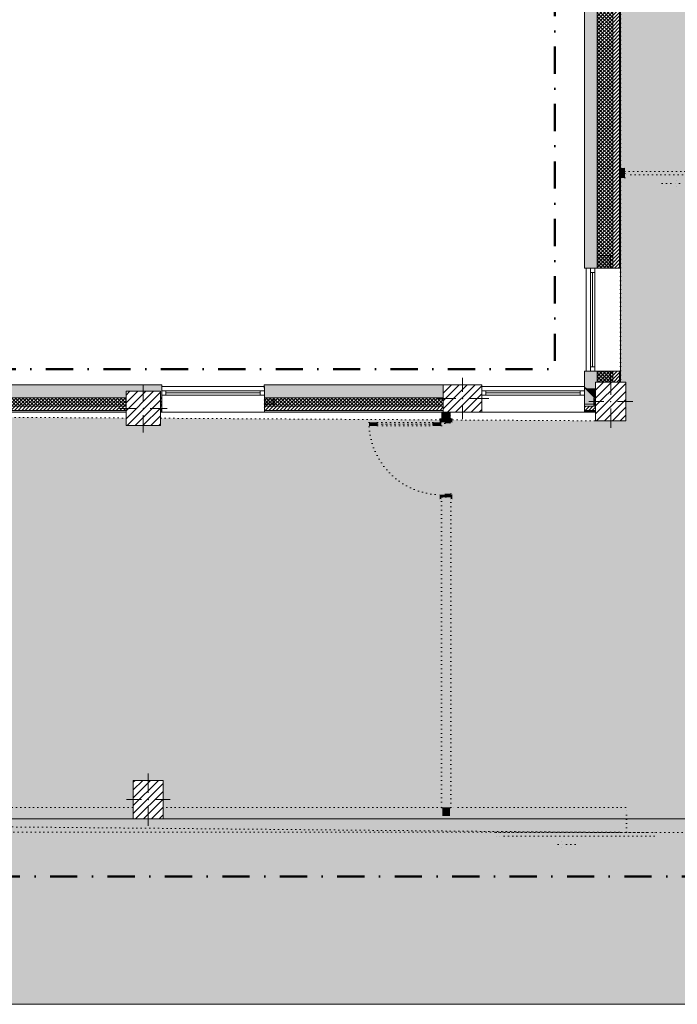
# Model space of a CAD drawing. Header units: millimetres. Extents: x -30280 to 19093, y -19247 to 4746.
# Tile 12 of 41: x -8694 to -1017, y -19247 to -7759. Entities that reach past the tile are written whole.
import ezdxf

# ---------------------------------------------------------------- set-up
doc = ezdxf.new("R2010")
doc.units = ezdxf.units.MM
doc.header["$MEASUREMENT"] = 0
for name, pattern in [('Punteado_1', [50, 0, -50]), ('Punto & Rayas', [670.277762, 317.5, -176.388889, 0, -176.388874]), ('Wipeout_Contour', [1000, 0, -1000])]:
    doc.linetypes.add(name, pattern=pattern)
for name, color, linetype, lineweight, true_color in [('01_2D_Ambit_Pluma_Nº__242', 7, 'Continuous', 50, 0xfb0013), ('12_FAÇ_Façana_Pluma_Nº__102', 7, 'Continuous', 5, 0xcccccc), ('12_FAÇ_Façana_Pluma_Nº__174', 7, 'Continuous', 13, 0xe4ad2c), ('12_FAÇ_Façana_Pluma_Nº__176', 7, 'Continuous', 15, 0x93a0c6), ('14_PAV_Paviment existent_Pluma_Nº__197', 7, 'Continuous', 0, 0xffe68e)]:
    doc.layers.add(name, color=color, linetype=linetype, lineweight=lineweight, true_color=true_color)
for name, color, linetype in [('10_ESTR_Pilars', 7, 'Continuous'), ('12_FAÇ_Façana', 7, 'Continuous'), ('14_PAV_Paviment existent', 7, 'Continuous'), ('Demolido_07_CR_Cel Ras', 7, 'Continuous'), ('Demolido_08_Envans', 7, 'Continuous'), ('Demolido_Puertas Archicad', 7, 'Continuous'), ('Ventanas Archicad', 7, 'Continuous')]:
    doc.layers.add(name, color=color, linetype=linetype)
for name, color, linetype, lineweight in [('10_ESTR_Pilars_Pluma_Nº__20', 1, 'Continuous', 5), ('10_ESTR_Pilars_Pluma_Nº__28', 7, 'Continuous', 20), ('10_ESTR_Pilars_Pluma_Nº__42', 8, 'Continuous', 25), ('12_FAÇ_Façana_Pluma_Nº__1', 7, 'Continuous', 5), ('12_FAÇ_Façana_Pluma_Nº__2', 8, 'Continuous', 5), ('12_FAÇ_Façana_Pluma_Nº__7', 7, 'Continuous', 5), ('14_PAV_Paviment existent_Pluma_Nº__89', 7, 'Continuous', 5), ('Demolido_07_CR_Cel Ras_Pluma_Nº__1', 7, 'Continuous', 5), ('Demolido_07_CR_Cel Ras_Pluma_Nº__100', 2, 'Continuous', 5), ('Demolido_08_Envans_Pluma_Nº__1', 7, 'Continuous', 5), ('Demolido_08_Envans_Pluma_Nº__100', 2, 'Continuous', 5), ('Demolido_Puertas Archicad_Pluma_Nº__1', 7, 'Continuous', 5), ('Demolido_Puertas Archicad_Pluma_Nº__100', 2, 'Continuous', 5), ('Ventanas Archicad_Pluma_Nº__1', 7, 'Continuous', 5), ('Ventanas Archicad_Pluma_Nº__7', 7, 'Continuous', 5)]:
    doc.layers.add(name, color=color, linetype=linetype, lineweight=lineweight)
pattern_1 = [(45, (0, 0), (-21.213203, 21.213203), [])]
pattern_2 = [(45, (0, 0), (-21.213203, 21.213203), []), (135, (0, 0), (21.213203, 21.213203), [])]
pattern_3 = [(0, (0, 0), (0, 75), [0, -75])]
pattern_4 = [(45, (0, 0), (-45.96194, 45.96194), [])]

# ---------------------------------------------------------------- blocks, each defined once
blk = doc.blocks.new('Forjado_2_1', base_point=(6679, -19247))
at = {"layer": '14_PAV_Paviment existent_Pluma_Nº__197', "linetype": 'Continuous', "lineweight": 0, "true_color": 0x3f3923}
blk.add_hatch(color=39, dxfattribs=at).paths.add_polyline_path([(6679, -19247), (6679, -17084), (-28039, -17084), (-28051, -19247)])
at = {"layer": '14_PAV_Paviment existent_Pluma_Nº__89', "color": 7, "linetype": 'Continuous', "lineweight": 5, "flags": 128}
blk.add_lwpolyline([(6679, -19247), (-28051, -19247), (-28039, -17084), (6679, -17084)], close=True, dxfattribs=at)
blk = doc.blocks.new('Forjado_3_1', base_point=(-28092, -1194))
at = {"layer": 'Demolido_07_CR_Cel Ras_Pluma_Nº__100', "linetype": 'Continuous', "lineweight": 0, "true_color": 0x3f3f00}
blk.add_hatch(color=48, dxfattribs=at).paths.add_polyline_path([(-28092, -1194), (-1681, -1194), (-1681, -12339), (-1971, -12439), (-18764, -12339), (-18764, -17084), (-1670, -17244), (5829, -17239), (5829, -16789), (6429, -16799), (6429, -12439), (6179, -12439), (6062, -1190), (7254, -1194), (7254, 3863), (-28092, 3863)])
at = {"layer": 'Demolido_07_CR_Cel Ras_Pluma_Nº__1', "color": 7, "linetype": 'Punteado_1', "lineweight": 5, "flags": 128}
blk.add_lwpolyline([(-28092, -1194), (-1681, -1194), (-1681, -12339), (-1971, -12439), (-18764, -12339), (-18764, -17084), (-1670, -17244), (5829, -17239), (5829, -16789), (6429, -16799), (6429, -12439), (6179, -12439), (6062, -1190), (7254, -1194), (7254, 3863), (-28092, 3863)], close=True, dxfattribs=at)
blk = doc.blocks.new('Muro_1_1', base_point=(-1681, -1194))
at = {"layer": '12_FAÇ_Façana_Pluma_Nº__102', "linetype": 'Continuous', "lineweight": 0, "true_color": 0xe5e5e5}
blk.add_hatch(color=254, dxfattribs=at).paths.add_polyline_path([(-2101, -1639), (-2101, -10659), (-1951, -10659), (-1951, -7439), (-1971, -7439), (-1971, -6989), (-1951, -6989), (-1951, -1639)])
at = {"layer": '12_FAÇ_Façana_Pluma_Nº__174', "linetype": 'Continuous', "lineweight": 13, "true_color": 0xe4ad2c}
h = blk.add_hatch(dxfattribs=at)
h.set_pattern_fill('SATE_Aislamiento_0001', color=42, style=0, pattern_type=2)
h.set_pattern_definition(pattern_2)
h.paths.add_polyline_path([(-1951, -6989), (-1771, -6989), (-1771, -1639), (-1951, -1639)])
h = blk.add_hatch(dxfattribs=at)
h.set_pattern_fill('SATE_Aislamiento_0001', color=42, style=0, pattern_type=2)
h.set_pattern_definition(pattern_2)
h.paths.add_polyline_path([(-1951, -10659), (-1771, -10659), (-1771, -7439), (-1951, -7439)])
at = {"layer": '12_FAÇ_Façana_Pluma_Nº__176', "linetype": 'Continuous', "lineweight": 0, "true_color": 0x495063}
for points in [[(-1691, -1639), (-1691, -6989), (-1681, -6989), (-1681, -1639)], [(-1691, -10659), (-1681, -10659), (-1681, -7439), (-1691, -7439)]]:
    blk.add_hatch(color=251, dxfattribs=at).paths.add_polyline_path(points)
at = {"layer": '12_FAÇ_Façana_Pluma_Nº__2', "linetype": 'Continuous', "lineweight": 5}
h = blk.add_hatch(dxfattribs=at)
h.set_pattern_fill('Ceramic_0001', color=8, style=0, pattern_type=2)
h.set_pattern_definition(pattern_1)
h.paths.add_polyline_path([(-1771, -1639), (-1771, -6989), (-1691, -6989), (-1691, -1639)])
h = blk.add_hatch(dxfattribs=at)
h.set_pattern_fill('Ceramic_0001', color=8, style=0, pattern_type=2)
h.set_pattern_definition(pattern_1)
h.paths.add_polyline_path([(-1771, -10659), (-1691, -10659), (-1691, -7439), (-1771, -7439)])
at = {"layer": '12_FAÇ_Façana_Pluma_Nº__7', "color": 7, "linetype": 'Continuous', "lineweight": 5}
for p, q in [((-1951, -1639), (-1951, -6989)), ((-1771, -6989), (-1771, -1639)), ((-1691, -6989), (-1691, -1639)), ((-1951, -7439), (-1951, -10659)), ((-1771, -10659), (-1771, -7439)), ((-1691, -10659), (-1691, -7439))]:
    blk.add_line(p, q, dxfattribs=at)
at = {"layer": '12_FAÇ_Façana_Pluma_Nº__7', "color": 7, "linetype": 'Continuous', "lineweight": 5, "flags": 128}
for points in [[(-2101, -1639), (-2101, -10659)], [(-1681, -6989), (-1681, -1639)], [(-1681, -10659), (-1681, -7439)], [(-2101, -10659), (-2071, -10659)], [(-1951, -10659), (-1921, -10659)]]:
    blk.add_lwpolyline(points, dxfattribs=at)
blk = doc.blocks.new('Ventana Vertical Multi-Faja 27')
at = {"layer": 'Ventanas Archicad_Pluma_Nº__1', "color": 7, "linetype": 'Continuous', "lineweight": 5}
for p, q in [((-600, 50), (600, 50)), ((-600, 0), (-550, 0)), ((-550, 0), (-550, -50)), ((-550, 0), (550, 0)), ((550, -50), (550, 0)), ((550, 0), (600, 0)), ((-550, -50), (-600, -50)), ((-550, -25), (550, -25)), ((550, -50), (-550, -50)), ((600, -50), (550, -50)), ((-600, -180), (-600, -155)), ((600, -180), (600, -155)), ((-600, -250), (600, -250))]:
    blk.add_line(p, q, dxfattribs=at)
at = {"layer": 'Ventanas Archicad_Pluma_Nº__7', "color": 7, "linetype": 'Continuous', "lineweight": 5}
for p, q in [((-600, 50), (-600, 30)), ((-600, 30), (-600, 0)), ((-600, 30), (-600, 0)), ((-600, 0), (-600, -50)), ((-600, 0), (-600, -50)), ((-600, 0), (-600, -50)), ((-600, 0), (-600, -50)), ((600, 50), (600, 30)), ((600, 30), (600, 0)), ((600, 30), (600, 0)), ((600, 0), (600, -50)), ((600, 0), (600, -50)), ((600, 0), (600, -50)), ((600, 0), (600, -50)), ((-600, -50), (-600, -80)), ((-600, -50), (-600, -80)), ((-600, -80), (-600, -155)), ((-600, -80), (-600, -155)), ((600, -50), (600, -80)), ((600, -50), (600, -80)), ((600, -80), (600, -155)), ((600, -80), (600, -155)), ((-600, -180), (-600, -230)), ((600, -180), (600, -230)), ((-600, -230), (-600, -250)), ((600, -230), (600, -250))]:
    blk.add_line(p, q, dxfattribs=at)
blk = doc.blocks.new('Muro_2_1', base_point=(-1681, -12339))
at = {"layer": '12_FAÇ_Façana', "linetype": 'Continuous', "lineweight": 0, "true_color": 0x000000}
h = blk.add_hatch(dxfattribs=at)
h.set_pattern_fill('Yeso_0001', color=18, style=0, pattern_type=2)
h.set_pattern_definition(pattern_3)
h.paths.add_polyline_path([(-3301, -12269), (-3301, -12244), (-3411, -12244), (-3411, -12269)])
h = blk.add_hatch(dxfattribs=at)
h.set_pattern_fill('Yeso_0001', color=18, style=0, pattern_type=2)
h.set_pattern_definition(pattern_3)
h.paths.add_polyline_path([(-2101, -12269), (-1991, -12269), (-1991, -12244), (-2101, -12244)])
at = {"layer": '12_FAÇ_Façana_Pluma_Nº__102', "linetype": 'Continuous', "lineweight": 0, "true_color": 0xe5e5e5}
for points in [[(-3411, -12169), (-3411, -12244), (-3301, -12244), (-3301, -12059)], [(-1991, -12169), (-2101, -12059), (-2101, -12244), (-1991, -12244)]]:
    blk.add_hatch(color=254, dxfattribs=at).paths.add_polyline_path(points)
at = {"layer": '12_FAÇ_Façana_Pluma_Nº__174', "linetype": 'Continuous', "lineweight": 13, "true_color": 0xe4ad2c}
h = blk.add_hatch(dxfattribs=at)
h.set_pattern_fill('SATE_Aislamiento_0001', color=42, style=0, pattern_type=2)
h.set_pattern_definition(pattern_2)
h.paths.add_polyline_path([(-1991, -12169), (-1991, -12244), (-1991, -12269), (-1971, -12269), (-1971, -12169)])
at = {"layer": '12_FAÇ_Façana_Pluma_Nº__176', "linetype": 'Continuous', "lineweight": 0, "true_color": 0x495063}
blk.add_hatch(color=251, dxfattribs=at).paths.add_polyline_path([(-2101, -12339), (-1971, -12339), (-1971, -12319), (-2101, -12319)])
at = {"layer": '12_FAÇ_Façana_Pluma_Nº__2', "linetype": 'Continuous', "lineweight": 5}
h = blk.add_hatch(dxfattribs=at)
h.set_pattern_fill('Ceramic_0001', color=8, style=0, pattern_type=2)
h.set_pattern_definition(pattern_1)
h.paths.add_polyline_path([(-2101, -12269), (-2101, -12319), (-1971, -12319), (-1971, -12269)])
at = {"layer": '12_FAÇ_Façana_Pluma_Nº__1', "color": 7, "linetype": 'Continuous', "lineweight": 5}
for p, q in [((-3411, -12244), (-3411, -12269)), ((-3301, -12244), (-3411, -12244)), ((-3411, -12269), (-3301, -12269)), ((-3301, -12269), (-3301, -12244)), ((-2101, -12269), (-2101, -12244)), ((-2101, -12244), (-1991, -12244)), ((-1991, -12269), (-2101, -12269)), ((-1991, -12244), (-1991, -12269))]:
    blk.add_line(p, q, dxfattribs=at)
at = {"layer": '12_FAÇ_Façana_Pluma_Nº__7', "color": 7, "linetype": 'Continuous', "lineweight": 5}
for p, q in [((-3301, -12039), (-3301, -12059)), ((-3301, -12059), (-3301, -12089)), ((-3301, -12059), (-3301, -12089)), ((-2101, -12039), (-2101, -12059)), ((-2101, -12059), (-2101, -12089)), ((-2101, -12059), (-2101, -12089)), ((-3411, -12169), (-3411, -12244)), ((-3301, -12089), (-3301, -12139)), ((-3301, -12089), (-3301, -12139)), ((-3301, -12139), (-3301, -12169)), ((-3301, -12139), (-3301, -12169)), ((-3301, -12169), (-3301, -12244)), ((-3301, -12169), (-3301, -12244)), ((-2101, -12089), (-2101, -12139)), ((-2101, -12089), (-2101, -12139)), ((-2101, -12139), (-2101, -12169)), ((-2101, -12139), (-2101, -12169)), ((-2101, -12169), (-2101, -12244)), ((-2101, -12169), (-2101, -12244)), ((-1991, -12169), (-1971, -12169)), ((-1991, -12169), (-1991, -12244)), ((-3301, -12269), (-3301, -12319)), ((-2101, -12269), (-2101, -12319)), ((-1991, -12269), (-1971, -12269)), ((-3301, -12319), (-3301, -12339)), ((-2101, -12319), (-1971, -12319)), ((-2101, -12319), (-2101, -12339))]:
    blk.add_line(p, q, dxfattribs=at)
at = {"layer": '12_FAÇ_Façana_Pluma_Nº__7', "color": 7, "linetype": 'Continuous', "lineweight": 5, "flags": 128}
blk.add_lwpolyline([(-2101, -12339), (-1971, -12339)], dxfattribs=at)
at = {"layer": 'Ventanas Archicad', "color": 253, "linetype": 'Continuous', "lineweight": 5, "true_color": 0xa4a4a6, "zscale": 1000}
blk.add_blockref('Ventana Vertical Multi-Faja 27', (-2701, -12089), dxfattribs=at)
blk = doc.blocks.new('Muro_18_1', base_point=(-1681, -11859))
at = {"layer": '12_FAÇ_Façana_Pluma_Nº__102', "linetype": 'Continuous', "lineweight": 0, "true_color": 0xe5e5e5}
for points in [[(-2101, -11859), (-2101, -12039), (-2073, -12059), (-1971, -12059), (-1971, -11989), (-1951, -11989), (-1951, -11859)], [(-2073, -12059), (-2101, -12039), (-2101, -12059)], [(-2073, -12059), (-2101, -12059), (-1991, -12169), (-1971, -12169), (-1971, -12132)], [(-2073, -12059), (-1971, -12132), (-1971, -12059)]]:
    blk.add_hatch(color=254, dxfattribs=at).paths.add_polyline_path(points)
at = {"layer": '12_FAÇ_Façana_Pluma_Nº__174', "linetype": 'Continuous', "lineweight": 13, "true_color": 0xe4ad2c}
h = blk.add_hatch(dxfattribs=at)
h.set_pattern_fill('SATE_Aislamiento_0001', color=42, style=0, pattern_type=2)
h.set_pattern_definition(pattern_2)
h.paths.add_polyline_path([(-1951, -11859), (-1951, -11989), (-1771, -11989), (-1771, -11859)])
at = {"layer": '12_FAÇ_Façana_Pluma_Nº__176', "linetype": 'Continuous', "lineweight": 0, "true_color": 0x495063}
blk.add_hatch(color=251, dxfattribs=at).paths.add_polyline_path([(-1691, -11989), (-1681, -11989), (-1681, -11859), (-1691, -11859)])
at = {"layer": '12_FAÇ_Façana_Pluma_Nº__2', "linetype": 'Continuous', "lineweight": 5}
h = blk.add_hatch(dxfattribs=at)
h.set_pattern_fill('Ceramic_0001', color=8, style=0, pattern_type=2)
h.set_pattern_definition(pattern_1)
h.paths.add_polyline_path([(-1771, -11989), (-1691, -11989), (-1691, -11859), (-1771, -11859)])
at = {"layer": '12_FAÇ_Façana_Pluma_Nº__7', "color": 7, "linetype": 'Continuous', "lineweight": 5}
for p, q in [((-1951, -11859), (-1951, -11989)), ((-1771, -11989), (-1771, -11859)), ((-1691, -11989), (-1691, -11859)), ((-1991, -12169), (-1971, -12169))]:
    blk.add_line(p, q, dxfattribs=at)
at = {"layer": '12_FAÇ_Façana_Pluma_Nº__7', "color": 7, "linetype": 'Continuous', "lineweight": 5, "flags": 128}
for points in [[(-2101, -11859), (-2101, -12039)], [(-2101, -11859), (-2071, -11859)], [(-1951, -11859), (-1921, -11859)], [(-1681, -11989), (-1681, -11859)]]:
    blk.add_lwpolyline(points, dxfattribs=at)
blk = doc.blocks.new('Ventana Vertical Multi-Faja 27_6')
at = {"layer": 'Ventanas Archicad_Pluma_Nº__1', "color": 7, "linetype": 'Continuous', "lineweight": 5}
for p, q in [((-600, 50), (600, 50)), ((-600, 0), (-550, 0)), ((-550, 0), (-550, -50)), ((-550, 0), (550, 0)), ((550, -50), (550, 0)), ((550, 0), (600, 0)), ((-550, -50), (-600, -50)), ((-550, -25), (550, -25)), ((550, -50), (-550, -50)), ((600, -50), (550, -50)), ((-600, -260), (-600, -235)), ((600, -260), (600, -235)), ((-600, -350), (600, -350))]:
    blk.add_line(p, q, dxfattribs=at)
at = {"layer": 'Ventanas Archicad_Pluma_Nº__7', "color": 7, "linetype": 'Continuous', "lineweight": 5}
for p, q in [((-600, 50), (-600, 40)), ((-600, 40), (-600, 0)), ((-600, 40), (-600, 0)), ((-600, 0), (-600, -50)), ((-600, 0), (-600, -50)), ((-600, 0), (-600, -50)), ((-600, 0), (-600, -50)), ((600, 50), (600, 40)), ((600, 40), (600, 0)), ((600, 40), (600, 0)), ((600, 0), (600, -50)), ((600, 0), (600, -50)), ((600, 0), (600, -50)), ((600, 0), (600, -50)), ((-600, -50), (-600, -110)), ((-600, -50), (-600, -110)), ((-600, -110), (-600, -235)), ((-600, -110), (-600, -235)), ((600, -50), (600, -110)), ((600, -50), (600, -110)), ((600, -110), (600, -235)), ((600, -110), (600, -235)), ((-600, -260), (-600, -340)), ((-600, -340), (-600, -350)), ((600, -260), (600, -340)), ((600, -340), (600, -350))]:
    blk.add_line(p, q, dxfattribs=at)
blk = doc.blocks.new('Muro_19_1', base_point=(-1681, -10659))
at = {"layer": '12_FAÇ_Façana', "linetype": 'Continuous', "lineweight": 0, "true_color": 0x000000}
h = blk.add_hatch(dxfattribs=at)
h.set_pattern_fill('Yeso_0001', color=18, style=0, pattern_type=2)
h.set_pattern_definition(pattern_3)
h.paths.add_polyline_path([(-1771, -10659), (-1771, -10509), (-1796, -10509), (-1796, -10659)])
h = blk.add_hatch(dxfattribs=at)
h.set_pattern_fill('Yeso_0001', color=18, style=0, pattern_type=2)
h.set_pattern_definition(pattern_3)
h.paths.add_polyline_path([(-1771, -11859), (-1796, -11859), (-1796, -12009), (-1771, -12009)])
at = {"layer": '12_FAÇ_Façana_Pluma_Nº__102', "linetype": 'Continuous', "lineweight": 0, "true_color": 0xe5e5e5}
for points in [[(-1921, -10509), (-2071, -10659), (-1796, -10659), (-1796, -10509)], [(-1921, -12009), (-1796, -12009), (-1796, -11859), (-2071, -11859)]]:
    blk.add_hatch(color=254, dxfattribs=at).paths.add_polyline_path(points)
at = {"layer": '12_FAÇ_Façana_Pluma_Nº__1', "color": 7, "linetype": 'Continuous', "lineweight": 5}
for p, q in [((-1796, -10509), (-1771, -10509)), ((-1796, -10659), (-1796, -10509)), ((-1771, -10509), (-1771, -10659)), ((-1771, -10659), (-1796, -10659)), ((-1771, -11859), (-1796, -11859)), ((-1796, -11859), (-1796, -12009)), ((-1771, -12009), (-1771, -11859)), ((-1796, -12009), (-1771, -12009))]:
    blk.add_line(p, q, dxfattribs=at)
at = {"layer": '12_FAÇ_Façana_Pluma_Nº__7', "color": 7, "linetype": 'Continuous', "lineweight": 5}
for p, q in [((-1921, -10509), (-1796, -10509)), ((-2081, -10659), (-2071, -10659)), ((-2071, -10659), (-2031, -10659)), ((-2071, -10659), (-2031, -10659)), ((-2031, -10659), (-1981, -10659)), ((-2031, -10659), (-1981, -10659)), ((-1981, -10659), (-1921, -10659)), ((-1981, -10659), (-1921, -10659)), ((-1921, -10659), (-1796, -10659)), ((-1921, -10659), (-1796, -10659)), ((-1771, -10659), (-1691, -10659)), ((-1691, -10659), (-1681, -10659)), ((-2081, -11859), (-2071, -11859)), ((-2071, -11859), (-2031, -11859)), ((-2071, -11859), (-2031, -11859)), ((-2031, -11859), (-1981, -11859)), ((-2031, -11859), (-1981, -11859)), ((-1981, -11859), (-1921, -11859)), ((-1981, -11859), (-1921, -11859)), ((-1921, -11859), (-1796, -11859)), ((-1921, -11859), (-1796, -11859)), ((-1771, -11859), (-1691, -11859)), ((-1691, -11859), (-1681, -11859)), ((-1921, -12009), (-1796, -12009))]:
    blk.add_line(p, q, dxfattribs=at)
at = {"layer": 'Ventanas Archicad', "color": 253, "linetype": 'Continuous', "lineweight": 5, "true_color": 0xa4a4a6, "zscale": 1000, "rotation": 90.00000000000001}
blk.add_blockref('Ventana Vertical Multi-Faja 27_6', (-2031, -11259), dxfattribs=at)
blk = doc.blocks.new('Muro_21_1', base_point=(-3301, -12339))
at = {"layer": '12_FAÇ_Façana_Pluma_Nº__102', "linetype": 'Continuous', "lineweight": 0, "true_color": 0xe5e5e5}
blk.add_hatch(color=254, dxfattribs=at).paths.add_polyline_path([(-5841, -12019), (-5841, -12169), (-3749, -12169), (-3749, -12019)])
at = {"layer": '12_FAÇ_Façana_Pluma_Nº__174', "linetype": 'Continuous', "lineweight": 13, "true_color": 0xe4ad2c}
h = blk.add_hatch(dxfattribs=at)
h.set_pattern_fill('SATE_Aislamiento_0001', color=42, style=0, pattern_type=2)
h.set_pattern_definition(pattern_2)
h.paths.add_polyline_path([(-5841, -12269), (-3749, -12269), (-3749, -12169), (-5841, -12169)])
at = {"layer": '12_FAÇ_Façana_Pluma_Nº__176', "linetype": 'Continuous', "lineweight": 0, "true_color": 0x495063}
blk.add_hatch(color=251, dxfattribs=at).paths.add_polyline_path([(-5841, -12339), (-3749, -12339), (-3749, -12319), (-5841, -12319)])
at = {"layer": '12_FAÇ_Façana_Pluma_Nº__2', "linetype": 'Continuous', "lineweight": 5}
h = blk.add_hatch(dxfattribs=at)
h.set_pattern_fill('Ceramic_0001', color=8, style=0, pattern_type=2)
h.set_pattern_definition(pattern_1)
h.paths.add_polyline_path([(-5841, -12319), (-3749, -12319), (-3749, -12269), (-5841, -12269)])
at = {"layer": '12_FAÇ_Façana_Pluma_Nº__7', "color": 7, "linetype": 'Continuous', "lineweight": 5}
for p, q in [((-5841, -12169), (-3749, -12169)), ((-5841, -12269), (-3749, -12269)), ((-5841, -12319), (-3749, -12319))]:
    blk.add_line(p, q, dxfattribs=at)
at = {"layer": '12_FAÇ_Façana_Pluma_Nº__7', "color": 7, "linetype": 'Continuous', "lineweight": 5, "flags": 128}
for points in [[(-3749, -12019), (-5841, -12019)], [(-5841, -12019), (-5841, -12059)], [(-5841, -12339), (-3749, -12339)]]:
    blk.add_lwpolyline(points, dxfattribs=at)
blk = doc.blocks.new('Muro_22_1', base_point=(-7036, -12339))
at = {"layer": '12_FAÇ_Façana_Pluma_Nº__102', "linetype": 'Continuous', "lineweight": 0, "true_color": 0xe5e5e5}
blk.add_hatch(color=254, dxfattribs=at).paths.add_polyline_path([(-10997, -12019), (-10997, -12169), (-7450, -12169), (-7450, -12095), (-7050, -12095), (-7050, -12169), (-7036, -12169), (-7036, -12019)])
at = {"layer": '12_FAÇ_Façana_Pluma_Nº__174', "linetype": 'Continuous', "lineweight": 13, "true_color": 0xe4ad2c}
h = blk.add_hatch(dxfattribs=at)
h.set_pattern_fill('SATE_Aislamiento_0001', color=42, style=0, pattern_type=2)
h.set_pattern_definition(pattern_2)
h.paths.add_polyline_path([(-10997, -12269), (-7450, -12269), (-7450, -12169), (-10997, -12169)])
h = blk.add_hatch(dxfattribs=at)
h.set_pattern_fill('SATE_Aislamiento_0001', color=42, style=0, pattern_type=2)
h.set_pattern_definition(pattern_2)
h.paths.add_polyline_path([(-7050, -12269), (-7036, -12269), (-7036, -12169), (-7050, -12169)])
at = {"layer": '12_FAÇ_Façana_Pluma_Nº__176', "linetype": 'Continuous', "lineweight": 0, "true_color": 0x495063}
for points in [[(-10997, -12339), (-7450, -12339), (-7450, -12319), (-10997, -12319)], [(-7050, -12339), (-7036, -12339), (-7036, -12319), (-7050, -12319)]]:
    blk.add_hatch(color=251, dxfattribs=at).paths.add_polyline_path(points)
at = {"layer": '12_FAÇ_Façana_Pluma_Nº__2', "linetype": 'Continuous', "lineweight": 5}
h = blk.add_hatch(dxfattribs=at)
h.set_pattern_fill('Ceramic_0001', color=8, style=0, pattern_type=2)
h.set_pattern_definition(pattern_1)
h.paths.add_polyline_path([(-10997, -12319), (-7450, -12319), (-7450, -12269), (-10997, -12269)])
h = blk.add_hatch(dxfattribs=at)
h.set_pattern_fill('Ceramic_0001', color=8, style=0, pattern_type=2)
h.set_pattern_definition(pattern_1)
h.paths.add_polyline_path([(-7050, -12319), (-7036, -12319), (-7036, -12269), (-7050, -12269)])
at = {"layer": '12_FAÇ_Façana_Pluma_Nº__7', "color": 7, "linetype": 'Continuous', "lineweight": 5}
for p, q in [((-10997, -12169), (-7450, -12169)), ((-7050, -12169), (-7036, -12169)), ((-10997, -12269), (-7450, -12269)), ((-7050, -12269), (-7036, -12269)), ((-10997, -12319), (-7450, -12319)), ((-7050, -12319), (-7036, -12319))]:
    blk.add_line(p, q, dxfattribs=at)
at = {"layer": '12_FAÇ_Façana_Pluma_Nº__7', "color": 7, "linetype": 'Continuous', "lineweight": 5, "flags": 128}
for points in [[(-7036, -12019), (-10997, -12019)], [(-10997, -12019), (-10997, -12339)], [(-7036, -12059), (-7036, -12019)], [(-10997, -12339), (-7450, -12339)], [(-7050, -12339), (-7036, -12339)]]:
    blk.add_lwpolyline(points, dxfattribs=at)
blk = doc.blocks.new('Muro_23_1', base_point=(-5841, -12339))
at = {"layer": '12_FAÇ_Façana', "linetype": 'Continuous', "lineweight": 0, "true_color": 0x000000}
h = blk.add_hatch(dxfattribs=at)
h.set_pattern_fill('Yeso_0001', color=18, style=0, pattern_type=2)
h.set_pattern_definition(pattern_3)
h.paths.add_polyline_path([(-7036, -12269), (-7036, -12244), (-7146, -12244), (-7146, -12269)])
h = blk.add_hatch(dxfattribs=at)
h.set_pattern_fill('Yeso_0001', color=18, style=0, pattern_type=2)
h.set_pattern_definition(pattern_3)
h.paths.add_polyline_path([(-5836, -12269), (-5726, -12269), (-5726, -12244), (-5836, -12244)])
at = {"layer": '12_FAÇ_Façana_Pluma_Nº__102', "linetype": 'Continuous', "lineweight": 0, "true_color": 0xe5e5e5}
for points in [[(-7146, -12169), (-7146, -12244), (-7036, -12244), (-7036, -12059)], [(-5726, -12169), (-5836, -12059), (-5836, -12244), (-5726, -12244)]]:
    blk.add_hatch(color=254, dxfattribs=at).paths.add_polyline_path(points)
at = {"layer": '12_FAÇ_Façana_Pluma_Nº__1', "color": 7, "linetype": 'Continuous', "lineweight": 5}
for p, q in [((-7146, -12244), (-7146, -12269)), ((-7036, -12244), (-7146, -12244)), ((-7146, -12269), (-7036, -12269)), ((-7036, -12269), (-7036, -12244)), ((-5836, -12269), (-5836, -12244)), ((-5836, -12244), (-5726, -12244)), ((-5726, -12269), (-5836, -12269)), ((-5726, -12244), (-5726, -12269))]:
    blk.add_line(p, q, dxfattribs=at)
at = {"layer": '12_FAÇ_Façana_Pluma_Nº__7', "color": 7, "linetype": 'Continuous', "lineweight": 5}
for p, q in [((-7036, -12039), (-7036, -12059)), ((-7036, -12059), (-7036, -12089)), ((-7036, -12059), (-7036, -12089)), ((-5836, -12039), (-5836, -12059)), ((-5836, -12059), (-5836, -12089)), ((-5836, -12059), (-5836, -12089)), ((-7146, -12169), (-7146, -12244)), ((-7036, -12089), (-7036, -12139)), ((-7036, -12089), (-7036, -12139)), ((-7036, -12139), (-7036, -12169)), ((-7036, -12139), (-7036, -12169)), ((-7036, -12169), (-7036, -12244)), ((-7036, -12169), (-7036, -12244)), ((-5836, -12089), (-5836, -12139)), ((-5836, -12089), (-5836, -12139)), ((-5836, -12139), (-5836, -12169)), ((-5836, -12139), (-5836, -12169)), ((-5836, -12169), (-5836, -12244)), ((-5836, -12169), (-5836, -12244)), ((-5726, -12169), (-5726, -12244)), ((-7036, -12269), (-7036, -12319)), ((-5836, -12269), (-5836, -12319)), ((-7036, -12319), (-7036, -12339)), ((-5836, -12319), (-5836, -12339))]:
    blk.add_line(p, q, dxfattribs=at)
at = {"layer": 'Ventanas Archicad', "color": 253, "linetype": 'Continuous', "lineweight": 5, "true_color": 0xa4a4a6, "zscale": 1000}
blk.add_blockref('Ventana Vertical Multi-Faja 27', (-6436, -12089), dxfattribs=at)
blk = doc.blocks.new('Puerta Corredera Exterior 27[7]_1')
at = {"layer": 'Demolido_Puertas Archicad_Pluma_Nº__100', "linetype": 'Continuous', "lineweight": 5}
blk.add_hatch(color=2, dxfattribs=at).paths.add_polyline_path([(-1286, -17284), (-1286, -17244), (-3131, -17244), (-3131, -17284)])
at = {"layer": 'Demolido_Puertas Archicad_Pluma_Nº__1', "color": 7, "linetype": 'Punteado_1', "lineweight": 5}
for p, q in [((-1621, -16949), (-1611, -16949)), ((-1611, -17239), (-1611, -16949)), ((224, -16949), (214, -16949)), ((214, -17239), (214, -16949)), ((-3131, -17284), (-3131, -17244)), ((-3131, -17244), (-1286, -17244)), ((-1286, -17284), (-3131, -17284)), ((-2409, -17384), (-2359, -17334)), ((-1286, -17244), (-1286, -17284)), ((-2209, -17384), (-2409, -17384)), ((-2409, -17384), (-2359, -17434))]:
    blk.add_line(p, q, dxfattribs=at)
blk = doc.blocks.new('Muro_53_1', base_point=(-8961, -16949))
at = {"layer": 'Demolido_08_Envans_Pluma_Nº__100', "linetype": 'Continuous', "lineweight": 5}
for points in [[(-3771, -16949), (-8961, -16949), (-8961, -16959), (-3771, -16959)], [(-3761, -16959), (-8961, -16959), (-8961, -17049), (-3761, -17049)], [(-3761, -16949), (-3771, -16949), (-3771, -16959), (-3761, -16959)], [(-3671, -16959), (-3761, -16959), (-3761, -17049), (-3671, -17049)], [(-3661, -16949), (-3671, -16949), (-3671, -16959), (-3661, -16959)], [(-3671, -17049), (-1621, -17049), (-1621, -16959), (-3671, -16959)], [(-3661, -16949), (-3661, -16959), (-1621, -16959), (-1621, -16949)], [(-1611, -16949), (-1621, -16949), (-1621, -16959), (-1621, -17239), (-1611, -17239)], [(224, -16949), (214, -16949), (214, -17239), (224, -17239), (224, -16959)], [(429, -16949), (224, -16949), (224, -16959), (429, -16959)], [(429, -16959), (224, -16959), (224, -17049), (429, -17049)], [(-8961, -17049), (-8961, -17139), (-1621, -17139), (-1621, -17049)], [(429, -17049), (224, -17049), (224, -17139), (429, -17139)], [(-8961, -17139), (-8961, -17229), (-1621, -17229), (-1621, -17139)], [(-8961, -17229), (-8961, -17239), (-1621, -17239), (-1621, -17229)], [(429, -17139), (224, -17139), (224, -17229), (429, -17229)], [(224, -17239), (429, -17239), (429, -17229), (224, -17229)]]:
    blk.add_hatch(color=2, dxfattribs=at).paths.add_polyline_path(points)
at = {"layer": 'Demolido_08_Envans_Pluma_Nº__1', "color": 7, "linetype": 'Punteado_1', "lineweight": 5}
for p, q in [((-1621, -16949), (-1611, -16949)), ((-1611, -17239), (-1611, -16949)), ((214, -17239), (214, -16949)), ((224, -16949), (214, -16949))]:
    blk.add_line(p, q, dxfattribs=at)
at = {"layer": 'Demolido_08_Envans_Pluma_Nº__1', "color": 7, "linetype": 'Punteado_1', "lineweight": 5, "flags": 128}
for points in [[(-3771, -16949), (-8961, -16949)], [(-8961, -16949), (-8961, -17239)], [(-1621, -16949), (-3661, -16949)], [(429, -16949), (224, -16949)], [(429, -17239), (429, -16949)], [(-8961, -17239), (-1621, -17239)], [(224, -17239), (429, -17239)]]:
    blk.add_lwpolyline(points, dxfattribs=at)
at = {"layer": 'Demolido_Puertas Archicad', "color": 7, "linetype": 'Punteado_1', "lineweight": 5}
blk.add_blockref('Puerta Corredera Exterior 27[7]_1', (0, 0), dxfattribs=at)
blk = doc.blocks.new('Puerta 27[8]_1')
at = {"layer": 'Demolido_Puertas Archicad_Pluma_Nº__100', "linetype": 'Continuous', "lineweight": 5}
for points in [[(-4615, -12458), (-4615, -12498), (-4515, -12498), (-4515, -12458)], [(-3771, -12498), (-3771, -12458), (-3871, -12458), (-3871, -12498)], [(-3790, -12458), (-3771, -12458), (-3771, -12408), (-3790, -12408)], [(-3661, -12430), (-3771, -12430), (-3771, -12458), (-3731, -12458), (-3731, -12470), (-3661, -12470)], [(-3661, -12458), (-3642, -12458), (-3642, -12408), (-3661, -12408)], [(-3771, -13302), (-3790, -13302), (-3790, -13352), (-3771, -13352)], [(-3661, -13290), (-3731, -13290), (-3731, -13302), (-3771, -13302), (-3771, -13330), (-3661, -13330)], [(-3642, -13302), (-3661, -13302), (-3661, -13352), (-3642, -13352)]]:
    blk.add_hatch(color=2, dxfattribs=at).paths.add_polyline_path(points)
at = {"layer": 'Demolido_Puertas Archicad_Pluma_Nº__1', "color": 7, "linetype": 'Punteado_1', "lineweight": 5}
for p, q in [((-4615, -12458), (-4515, -12458)), ((-4615, -12498), (-4615, -12458)), ((-4515, -12498), (-4615, -12498)), ((-4515, -12458), (-4515, -12498)), ((-4515, -12478), (-3871, -12478)), ((-3871, -12498), (-3871, -12458)), ((-3871, -12458), (-3771, -12458)), ((-3771, -12498), (-3871, -12498)), ((-3790, -12458), (-3790, -12408)), ((-3790, -12408), (-3771, -12408)), ((-3771, -12458), (-3790, -12458)), ((-3771, -12408), (-3771, -12458)), ((-3771, -12430), (-3771, -12408)), ((-3771, -12430), (-3771, -12408)), ((-3661, -12430), (-3771, -12430)), ((-3771, -12430), (-3771, -12458)), ((-3771, -12430), (-3761, -12430)), ((-3771, -12430), (-3761, -12430)), ((-3771, -12458), (-3731, -12458)), ((-3771, -12458), (-3771, -12498)), ((-3761, -12430), (-3671, -12430)), ((-3761, -12430), (-3671, -12430)), ((-3731, -12458), (-3731, -12470)), ((-3731, -12470), (-3661, -12470)), ((-3671, -12430), (-3661, -12430)), ((-3671, -12430), (-3661, -12430)), ((-3661, -12458), (-3661, -12408)), ((-3661, -12408), (-3642, -12408)), ((-3661, -12430), (-3661, -12408)), ((-3661, -12430), (-3661, -12408)), ((-3661, -12470), (-3661, -12430)), ((-3642, -12458), (-3661, -12458)), ((-3642, -12408), (-3642, -12458)), ((-3790, -13352), (-3790, -13302)), ((-3790, -13302), (-3771, -13302)), ((-3771, -13302), (-3771, -13352)), ((-3731, -13302), (-3771, -13302)), ((-3771, -13302), (-3771, -13330)), ((-3661, -13290), (-3731, -13290)), ((-3731, -13290), (-3731, -13302)), ((-3661, -13330), (-3661, -13290)), ((-3661, -13352), (-3661, -13302)), ((-3661, -13302), (-3642, -13302)), ((-3642, -13302), (-3642, -13352)), ((-3771, -13352), (-3790, -13352)), ((-3771, -13330), (-3661, -13330)), ((-3771, -13330), (-3761, -13330)), ((-3771, -13330), (-3761, -13330)), ((-3771, -13330), (-3771, -13352)), ((-3771, -13330), (-3771, -13352)), ((-3761, -13330), (-3671, -13330)), ((-3761, -13330), (-3671, -13330)), ((-3671, -13330), (-3661, -13330)), ((-3671, -13330), (-3661, -13330)), ((-3661, -13330), (-3661, -13352)), ((-3661, -13330), (-3661, -13352)), ((-3642, -13352), (-3661, -13352))]:
    blk.add_line(p, q, dxfattribs=at)
at = {"layer": 'Demolido_Puertas Archicad_Pluma_Nº__1', "color": 7, "linetype": 'Punteado_1', "lineweight": 5, "flags": 128}
for points in [[(-4515, -12458), (-3871, -12458), (-3871, -12478), (-4515, -12478)], [(-4515, -12478), (-3871, -12478), (-3871, -12498), (-4515, -12498)]]:
    blk.add_lwpolyline(points, close=True, dxfattribs=at)
at = {"layer": 'Demolido_Puertas Archicad_Pluma_Nº__1', "color": 7, "linetype": 'Punteado_1', "lineweight": 5}
blk.add_arc((-3771, -12458), 844, 180, 270, dxfattribs=at)
blk = doc.blocks.new('Muro_54_1', base_point=(-3771, -16949))
at = {"layer": 'Demolido_08_Envans_Pluma_Nº__100', "linetype": 'Continuous', "lineweight": 5}
for points in [[(-3771, -12339), (-3771, -12430), (-3761, -12430), (-3761, -12339)], [(-3761, -12339), (-3761, -12430), (-3671, -12430), (-3671, -12339)], [(-3671, -12339), (-3671, -12430), (-3661, -12430), (-3661, -12339)], [(-3771, -16949), (-3761, -16949), (-3761, -13330), (-3771, -13330)], [(-3761, -16949), (-3671, -16949), (-3671, -13330), (-3761, -13330)], [(-3671, -16949), (-3661, -16949), (-3661, -13330), (-3671, -13330)], [(-3671, -16949), (-3761, -16949), (-3761, -16959), (-3671, -16959)]]:
    blk.add_hatch(color=2, dxfattribs=at).paths.add_polyline_path(points)
at = {"layer": 'Demolido_08_Envans_Pluma_Nº__1', "color": 7, "linetype": 'Punteado_1', "lineweight": 5}
for p, q in [((-3771, -12430), (-3771, -12408)), ((-3771, -12430), (-3761, -12430)), ((-3761, -12430), (-3671, -12430)), ((-3671, -12430), (-3661, -12430)), ((-3661, -12430), (-3661, -12408)), ((-3771, -13330), (-3771, -13352)), ((-3771, -13330), (-3761, -13330)), ((-3761, -13330), (-3671, -13330)), ((-3671, -13330), (-3661, -13330)), ((-3661, -13330), (-3661, -13352))]:
    blk.add_line(p, q, dxfattribs=at)
at = {"layer": 'Demolido_08_Envans_Pluma_Nº__1', "color": 7, "linetype": 'Punteado_1', "lineweight": 5, "flags": 128}
for points in [[(-3761, -12339), (-3771, -12339)], [(-3771, -12339), (-3771, -12430)], [(-3671, -12339), (-3761, -12339)], [(-3661, -12339), (-3671, -12339)], [(-3661, -12430), (-3661, -12339)], [(-3771, -13330), (-3771, -16949)], [(-3661, -16949), (-3661, -13330)]]:
    blk.add_lwpolyline(points, dxfattribs=at)
at = {"layer": 'Demolido_Puertas Archicad', "color": 7, "linetype": 'Punteado_1', "lineweight": 5}
blk.add_blockref('Puerta 27[8]_1', (0, 0), dxfattribs=at)
blk = doc.blocks.new('Puerta Arco Corredera con Tarja Lado 1 y Travesaño 27[11]_1')
at = {"layer": 'Demolido_Puertas Archicad_Pluma_Nº__100', "linetype": 'Continuous', "lineweight": 5}
for points in [[(-1629, -9604), (-1629, -9489), (-1679, -9489), (-1679, -9604)], [(-1629, -9529), (-1629, -9569), (-757, -9569), (-757, -9529)], [(-757, -9489), (-757, -9529), (114, -9529), (114, -9489)], [(164, -9604), (164, -9489), (114, -9489), (114, -9604)], [(224, -9489), (174, -9489), (174, -9604), (224, -9604)]]:
    blk.add_hatch(color=2, dxfattribs=at).paths.add_polyline_path(points)
at = {"layer": 'Demolido_Puertas Archicad_Pluma_Nº__1', "color": 7, "linetype": 'Punteado_1', "lineweight": 5}
for p, q in [((-1629, -9489), (-1679, -9489)), ((-1679, -9489), (-1679, -9604)), ((-1679, -9489), (-1679, -9499)), ((-1679, -9489), (-1679, -9499)), ((-1679, -9499), (-1679, -9589)), ((-1679, -9499), (-1679, -9589)), ((-1629, -9604), (-1629, -9489)), ((-1629, -9529), (-757, -9529)), ((-1629, -9569), (-1629, -9529)), ((-757, -9489), (114, -9489)), ((-757, -9529), (-757, -9489)), ((114, -9529), (-757, -9529)), ((-757, -9529), (-757, -9569)), ((164, -9489), (114, -9489)), ((114, -9489), (114, -9604)), ((114, -9489), (114, -9529)), ((164, -9604), (164, -9489)), ((174, -9489), (164, -9489)), ((224, -9489), (174, -9489)), ((174, -9489), (174, -9604)), ((224, -9604), (224, -9489)), ((224, -9489), (224, -9499)), ((224, -9489), (224, -9499)), ((224, -9499), (224, -9589)), ((224, -9499), (224, -9589)), ((-1679, -9589), (-1679, -9599)), ((-1679, -9589), (-1679, -9599)), ((-1679, -9604), (-1629, -9604)), ((-757, -9569), (-1629, -9569)), ((-993, -9669), (-1043, -9619)), ((114, -9604), (164, -9604)), ((174, -9586), (164, -9586)), ((174, -9604), (224, -9604)), ((224, -9589), (224, -9599)), ((224, -9589), (224, -9599)), ((-1193, -9669), (-993, -9669)), ((-993, -9669), (-1043, -9719))]:
    blk.add_line(p, q, dxfattribs=at)
at = {"layer": 'Demolido_Puertas Archicad_Pluma_Nº__1', "color": 7, "linetype": 'Punteado_1', "lineweight": 5, "flags": 128}
blk.add_lwpolyline([(174, -9489), (164, -9489), (164, -9604), (174, -9604)], close=True, dxfattribs=at)
blk = doc.blocks.new('Muro_72_1', base_point=(305, -9489))
at = {"layer": 'Demolido_08_Envans_Pluma_Nº__100', "linetype": 'Continuous', "lineweight": 5}
for points in [[(-1681, -9489), (-1681, -9499), (-1679, -9499), (-1679, -9489)], [(-1681, -9499), (-1681, -9589), (-1679, -9589), (-1679, -9499)], [(224, -9499), (305, -9499), (305, -9489), (224, -9489)], [(305, -9499), (224, -9499), (224, -9589), (305, -9589)], [(-1679, -9589), (-1681, -9589), (-1681, -9599), (-1679, -9599)], [(305, -9589), (224, -9589), (224, -9599), (305, -9599)]]:
    blk.add_hatch(color=2, dxfattribs=at).paths.add_polyline_path(points)
at = {"layer": 'Demolido_08_Envans_Pluma_Nº__1', "color": 7, "linetype": 'Punteado_1', "lineweight": 5}
for p, q in [((-1679, -9489), (-1679, -9499)), ((-1679, -9499), (-1679, -9589)), ((224, -9489), (224, -9499)), ((224, -9499), (224, -9589)), ((-1679, -9589), (-1679, -9599)), ((224, -9589), (224, -9599))]:
    blk.add_line(p, q, dxfattribs=at)
at = {"layer": 'Demolido_08_Envans_Pluma_Nº__1', "color": 7, "linetype": 'Punteado_1', "lineweight": 5, "flags": 128}
for points in [[(-1679, -9489), (-1681, -9489)], [(-1681, -9489), (-1681, -9599)], [(305, -9489), (224, -9489)], [(305, -9599), (305, -9489)], [(224, -9599), (305, -9599)]]:
    blk.add_lwpolyline(points, dxfattribs=at)
at = {"layer": 'Demolido_Puertas Archicad', "color": 7, "linetype": 'Punteado_1', "lineweight": 5}
blk.add_blockref('Puerta Arco Corredera con Tarja Lado 1 y Travesaño 27[11]_1', (0, 0), dxfattribs=at)
blk = doc.blocks.new('Pilar_13_1', base_point=(-1795, -12214))
at = {"color": 254, "linetype": 'Wipeout_Contour', "lineweight": 0, "ltscale": 49385.503299}
blk.add_wipeout([(-1971, -12439), (-1618, -12439), (-1618, -11989), (-1971, -11989)], dxfattribs=at).dxf.layer = '10_ESTR_Pilars'
at = {"layer": '10_ESTR_Pilars_Pluma_Nº__42', "linetype": 'Continuous', "lineweight": 25}
h = blk.add_hatch(dxfattribs=at)
h.set_pattern_fill('00_GCT_trama_45º_e1_400__05', color=8, style=0, pattern_type=2)
h.set_pattern_definition(pattern_4)
h.paths.add_polyline_path([(-1971, -12439), (-1618, -12439), (-1618, -11989), (-1971, -11989)])
at = {"layer": '10_ESTR_Pilars_Pluma_Nº__20', "color": 1, "linetype": 'Continuous', "lineweight": 5}
for p, q in [((-1795, -12134), (-1795, -11909)), ((-1875, -12214), (-2051, -12214)), ((-1715, -12214), (-1538, -12214)), ((-1795, -12294), (-1795, -12519))]:
    blk.add_line(p, q, dxfattribs=at)
blk.add_point((-1795, -12214), dxfattribs=at)
at = {"layer": '10_ESTR_Pilars_Pluma_Nº__28', "color": 7, "linetype": 'Continuous', "lineweight": 20, "flags": 128}
blk.add_lwpolyline([(-1971, -12439), (-1618, -12439), (-1618, -11989), (-1971, -11989)], close=True, dxfattribs=at)
blk = doc.blocks.new('Pilar_14_1', base_point=(-3523, -12179))
at = {"color": 254, "linetype": 'Wipeout_Contour', "lineweight": 0, "ltscale": 50721.287343}
blk.add_wipeout([(-3749, -12339), (-3298, -12339), (-3298, -12019), (-3749, -12019)], dxfattribs=at).dxf.layer = '10_ESTR_Pilars'
at = {"layer": '10_ESTR_Pilars_Pluma_Nº__42', "linetype": 'Continuous', "lineweight": 25}
h = blk.add_hatch(dxfattribs=at)
h.set_pattern_fill('00_GCT_trama_45º_e1_400__05', color=8, style=0, pattern_type=2)
h.set_pattern_definition(pattern_4)
h.paths.add_polyline_path([(-3749, -12339), (-3298, -12339), (-3298, -12019), (-3749, -12019)])
at = {"layer": '10_ESTR_Pilars_Pluma_Nº__20', "color": 1, "linetype": 'Continuous', "lineweight": 5}
for p, q in [((-3523, -12099), (-3523, -11939)), ((-3603, -12179), (-3829, -12179)), ((-3523, -12259), (-3523, -12419)), ((-3443, -12179), (-3218, -12179))]:
    blk.add_line(p, q, dxfattribs=at)
blk.add_point((-3523, -12179), dxfattribs=at)
at = {"layer": '10_ESTR_Pilars_Pluma_Nº__28', "color": 7, "linetype": 'Continuous', "lineweight": 20, "flags": 128}
blk.add_lwpolyline([(-3749, -12339), (-3298, -12339), (-3298, -12019), (-3749, -12019)], close=True, dxfattribs=at)
blk = doc.blocks.new('Pilar_15_1', base_point=(-7250, -12295))
at = {"color": 254, "linetype": 'Wipeout_Contour', "lineweight": 0, "ltscale": 57098.406858}
blk.add_wipeout([(-7450, -12495), (-7050, -12495), (-7050, -12095), (-7450, -12095)], dxfattribs=at).dxf.layer = '10_ESTR_Pilars'
at = {"layer": '10_ESTR_Pilars_Pluma_Nº__42', "linetype": 'Continuous', "lineweight": 25}
h = blk.add_hatch(dxfattribs=at)
h.set_pattern_fill('00_GCT_trama_45º_e1_400__05', color=8, style=0, pattern_type=2)
h.set_pattern_definition(pattern_4)
h.paths.add_polyline_path([(-7450, -12495), (-7050, -12495), (-7050, -12095), (-7450, -12095)])
at = {"layer": '10_ESTR_Pilars_Pluma_Nº__20', "color": 1, "linetype": 'Continuous', "lineweight": 5}
for p, q in [((-7250, -12215), (-7250, -12015)), ((-7330, -12295), (-7530, -12295)), ((-7250, -12375), (-7250, -12575)), ((-7170, -12295), (-6970, -12295))]:
    blk.add_line(p, q, dxfattribs=at)
blk.add_point((-7250, -12295), dxfattribs=at)
at = {"layer": '10_ESTR_Pilars_Pluma_Nº__28', "color": 7, "linetype": 'Continuous', "lineweight": 20, "flags": 128}
blk.add_lwpolyline([(-7450, -12495), (-7050, -12495), (-7050, -12095), (-7450, -12095)], close=True, dxfattribs=at)
blk = doc.blocks.new('Pilar_25_1', base_point=(-7193, -16859))
at = {"color": 254, "linetype": 'Wipeout_Contour', "lineweight": 0, "ltscale": 73320.813455}
blk.add_wipeout([(-7368, -17084), (-7018, -17084), (-7018, -16634), (-7368, -16634)], dxfattribs=at).dxf.layer = '10_ESTR_Pilars'
at = {"layer": '10_ESTR_Pilars_Pluma_Nº__42', "linetype": 'Continuous', "lineweight": 25}
h = blk.add_hatch(dxfattribs=at)
h.set_pattern_fill('00_GCT_trama_45º_e1_400__05', color=8, style=0, pattern_type=2)
h.set_pattern_definition(pattern_4)
h.paths.add_polyline_path([(-7368, -17084), (-7018, -17084), (-7018, -16634), (-7368, -16634)])
at = {"layer": '10_ESTR_Pilars_Pluma_Nº__20', "color": 1, "linetype": 'Continuous', "lineweight": 5}
for p, q in [((-7193, -16779), (-7193, -16554)), ((-7273, -16859), (-7448, -16859)), ((-7113, -16859), (-6938, -16859)), ((-7193, -16939), (-7193, -17164))]:
    blk.add_line(p, q, dxfattribs=at)
blk.add_point((-7193, -16859), dxfattribs=at)
at = {"layer": '10_ESTR_Pilars_Pluma_Nº__28', "color": 7, "linetype": 'Continuous', "lineweight": 20, "flags": 128}
blk.add_lwpolyline([(-7368, -17084), (-7018, -17084), (-7018, -16634), (-7368, -16634)], close=True, dxfattribs=at)

msp = doc.modelspace()

# ---------------------------------------------------------------- linework, layer by layer
at = {"layer": '01_2D_Ambit_Pluma_Nº__242', "color": 1, "linetype": 'Punto & Rayas', "lineweight": 50, "true_color": 0xfb0013, "flags": 128}
msp.add_lwpolyline([(-28416.579, -2249.593), (-28416.579, 4745.928), (7590.116, 4745.928), (7590.116, -1864.54), (6642.921, -1864.54), (6642.921, -11392.724), (6642.921, -17756.595), (-18985.875, -17756.595), (-18985.875, -11834.879), (-2447.904, -11834.879), (-2447.904, -2249.593)], close=True, dxfattribs=at)

# ---------------------------------------------------------------- block references
at = {"layer": '12_FAÇ_Façana', "color": 7, "lineweight": 20}
for name, p in [('Muro_1_1', (-1681.109, -1193.976)), ('Muro_19_1', (-1681.109, -10658.976)), ('Muro_18_1', (-1681.109, -11858.976)), ('Muro_22_1', (-7036.109, -12338.976)), ('Muro_23_1', (-5841.109, -12338.976)), ('Muro_21_1', (-3301.109, -12338.976)), ('Muro_2_1', (-1681.109, -12338.976))]:
    msp.add_blockref(name, p, dxfattribs=at)
at = {"layer": '14_PAV_Paviment existent', "color": 7, "linetype": 'Continuous', "lineweight": 5}
msp.add_blockref('Forjado_2_1', (6678.891, -19246.576), dxfattribs=at)
at = {"layer": 'Demolido_07_CR_Cel Ras', "color": 7, "linetype": 'Punteado_1', "lineweight": 5}
msp.add_blockref('Forjado_3_1', (-28092.187, -1193.976), dxfattribs=at)
at = {"layer": 'Demolido_08_Envans', "color": 7, "lineweight": 5}
for name, p in [('Muro_72_1', (304.696, -9488.976)), ('Muro_54_1', (-3771.109, -16948.976)), ('Muro_53_1', (-8960.921, -16948.976))]:
    msp.add_blockref(name, p, dxfattribs=at)

# ---------------------------------------------------------------- next in the draw order: block references
at = {"layer": '10_ESTR_Pilars', "color": 7, "lineweight": 20}
for name, p in [('Pilar_14_1', (-3523.394, -12178.976)), ('Pilar_13_1', (-1794.502, -12213.976)), ('Pilar_15_1', (-7250.394, -12294.561)), ('Pilar_25_1', (-7192.894, -16858.976))]:
    msp.add_blockref(name, p, dxfattribs=at)

doc.saveas('drawing.dxf')
